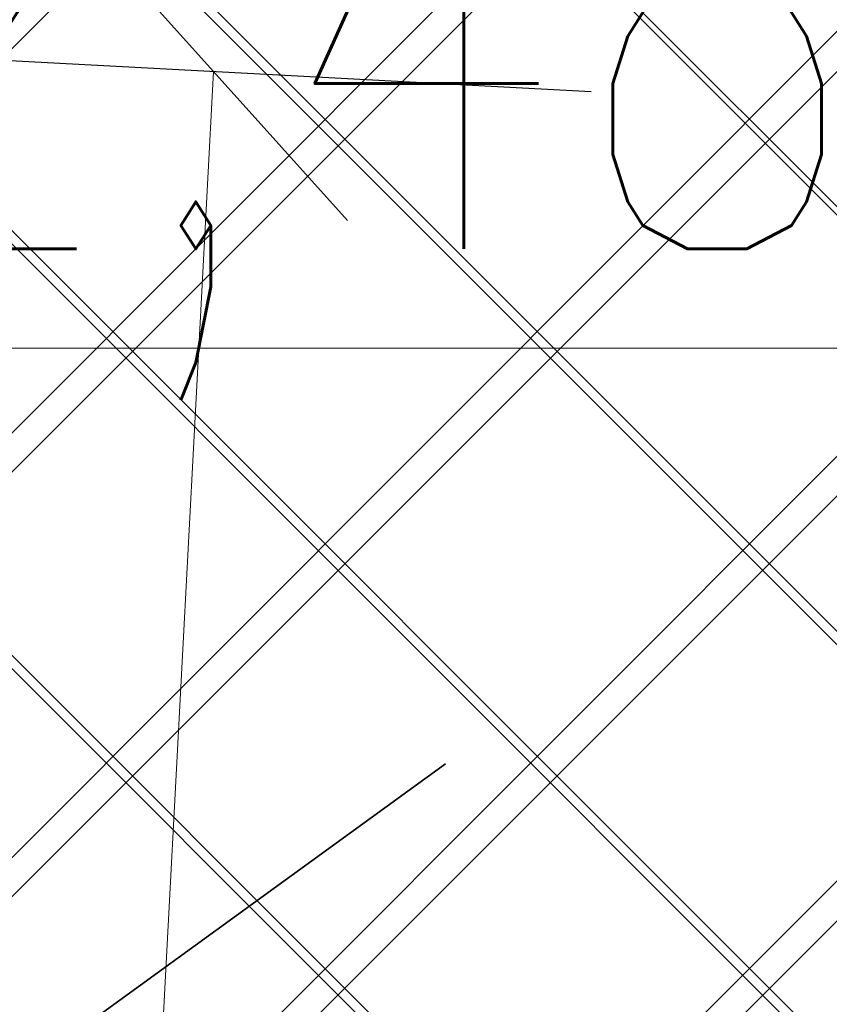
# Model space of a CAD drawing. Header units: metres. Extents: x 7472034 to 8439876, y 5890181 to 5961460.
# Tile 60 of 202: x 8439504.81 to 8439505.666, y 5890382.85 to 5890383.891. Entities that reach past the tile are written whole.
import ezdxf
from ezdxf import colors
from ezdxf.entities.mleader import LeaderData, LeaderLine
from ezdxf.math import Vec2, Vec3

# ---------------------------------------------------------------- set-up
doc = ezdxf.new("R2010")
doc.units = ezdxf.units.M
doc.header["$MEASUREMENT"] = 0
doc.linetypes.add('$0$L218_500', pattern=[1, 0.5, -0.5])
doc.linetypes.add('DASHED', pattern=[19.049999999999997, 12.7, -6.349999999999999])
doc.layers.get('0').update_dxf_attribs({"linetype": 'CONTINUOUS', "lineweight": 5})
doc.layers.get('Defpoints').update_dxf_attribs({"linetype": 'CONTINUOUS'})
for name, color, linetype, lineweight in [('### Krawężnik', 6, 'CONTINUOUS', 35), ('_a_widok', 7, 'CONTINUOUS', 5), ('_IS.KD.opis.2', 7, 'CONTINUOUS', 18), ('E_Kable_ziemia2', 10, 'DASHED', 35), ('KOLOR-OBIEKT', 21, 'CONTINUOUS', 13), ('ZAG-obrys 018 wymiary', 7, 'CONTINUOUS', 18), ('ZAG-OPIS_020', 7, 'CONTINUOUS', 25)]:
    doc.layers.add(name, color=color, linetype=linetype, lineweight=lineweight)
doc.layers.add('100_rzut_wym_wew', color=7, linetype='CONTINUOUS')
doc.layers.add('_IS.BLOK.KD.doziemne', color=7, linetype='CONTINUOUS')
doc.layers.add('_IS_NO', color=11, linetype='CONTINUOUS', lineweight=20, plot=False)
doc.styles.add('DIM', font='simplex.shx', dxfattribs={"width": 0.8})
doc.styles.add('RS', font='Romans.shx', dxfattribs={"width": 0.7})
doc.dimstyles.new('DIM-WEW_500', dxfattribs={"dimscale": 5, "dimtxt": 18, "dimasz": 10, "dimexe": 4, "dimexo": 8, "dimgap": 5, "dimtad": 1, "dimlfac": 0.01, "dimzin": 9, "dimdsep": 46, "dimtxsty": 'DIM', "dimblk": 'ARCHTICK', "dimcen": 5, "dimclrt": 112, "dimadec": 4, "dimazin": 2, "dimtfac": 4, "dimtmove": 0, "dimatfit": 3, "dimldrblk": 'ARCHTICK', "dimfxl": 0, "dimtolj": 1, "dimlwd": 13, "dimarcsym": 0})
pattern_1 = [(45, (967499.202946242, -71042.94610979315), (-0.2245064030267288, 0.2245064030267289), []), (135, (967499.202946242, -71042.94610979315), (-0.2245064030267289, -0.2245064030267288), [])]
pattern_2 = [(45, (967499.2092647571, -71042.97165620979), (-0.2245064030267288, 0.2245064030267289), []), (135, (967499.2092647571, -71042.97165620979), (-0.2245064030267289, -0.2245064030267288), [])]

# ---------------------------------------------------------------- blocks, each defined once
blk = doc.blocks.new('_Oblique')
at = {"color": 0, "linetype": 'ByBlock', "lineweight": -2}
blk.add_line((-0.5, -0.5), (0.5, 0.5), dxfattribs=at)
blk = doc.blocks.new('*D80')
at = {"layer": 'Defpoints', "color": 0, "linetype": 'Continuous', "lineweight": 60}
for p in [(8439499.288762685, 5890395.196211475), (8439510.439764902, 5890383.669162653), (8439506.139698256, 5890381.515762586)]:
    blk.add_point(p, dxfattribs=at)
at = {"layer": 'ZAG-obrys 018 wymiary', "color": 0, "linetype": 'Continuous', "lineweight": -2}
for p, q in [((8439500.004080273, 5890395.554430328), (8439503.946488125, 5890397.528720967)), ((8439506.855015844, 5890381.87398144), (8439510.797423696, 5890383.84827208))]:
    blk.add_line(p, q, dxfattribs=at)
at = {"layer": 'ZAG-obrys 018 wymiary', "color": 0, "linetype": 'Continuous', "lineweight": 13}
blk.add_line((8439503.588829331, 5890397.349611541), (8439510.439764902, 5890383.669162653), dxfattribs=at)
at = {"layer": 'ZAG-obrys 018 wymiary', "color": 0, "linetype": 'Continuous', "lineweight": 13, "xscale": 0.3, "yscale": 0.3, "zscale": 0.3}
for p, rotation in [((8439503.588829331, 5890397.349611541), 116.6009277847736), ((8439510.439764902, 5890383.669162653), 296.6009277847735)]:
    blk.add_blockref('_Oblique', p, dxfattribs=dict(at, rotation=rotation))
at = {"layer": 'ZAG-obrys 018 wymiary', "color": 112, "linetype": 'Continuous', "lineweight": 25, "insert": (8439508.246278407, 5890389.389239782), "char_height": 0.8, "attachment_point": 5, "rotation": 296.6009277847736, "style": 'RS'}
blk.add_mtext('\\A1;15.3', dxfattribs=at)
blk = doc.blocks.new('_ArchTick')
at = {"layer": '100_rzut_wym_wew', "color": 0, "linetype": 'Continuous', "const_width": 0.15}
blk.add_lwpolyline([(-0.5, -0.5), (0.5, 0.5)], dxfattribs=at)
blk = doc.blocks.new('*D102')
at = {"layer": 'Defpoints', "color": 0, "linetype": 'Continuous', "lineweight": 60}
for p in [(8439508.583486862, 5890382.740478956), (8439499.059733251, 5890379.425490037), (8439499.642017, 5890378.262743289)]:
    blk.add_point(p, dxfattribs=at)
at = {"layer": 'ZAG-obrys 018 wymiary', "color": 0, "linetype": 'Continuous', "lineweight": -2}
for p, q in [((8439508.225268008, 5890383.455796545), (8439507.822093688, 5890384.260884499)), ((8439499.283798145, 5890378.978060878), (8439498.880623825, 5890379.783148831))]:
    blk.add_line(p, q, dxfattribs=at)
at = {"layer": 'ZAG-obrys 018 wymiary', "color": 0, "linetype": 'Continuous', "lineweight": 13}
blk.add_line((8439508.001203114, 5890383.903225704), (8439499.059733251, 5890379.425490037), dxfattribs=at)
at = {"layer": 'ZAG-obrys 018 wymiary', "color": 0, "linetype": 'Continuous', "lineweight": 13, "xscale": 0.3, "yscale": 0.3, "zscale": 0.3}
for p, rotation in [((8439508.001203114, 5890383.903225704), 26.60092778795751), ((8439499.059733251, 5890379.425490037), 206.6009277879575)]:
    blk.add_blockref('_Oblique', p, dxfattribs=dict(at, rotation=rotation))
at = {"layer": 'ZAG-obrys 018 wymiary', "color": 112, "linetype": 'Continuous', "lineweight": 25, "insert": (8439503.2841115, 5890382.212017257), "char_height": 0.8, "attachment_point": 5, "rotation": 26.600927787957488, "style": 'RS'}
blk.add_mtext('\\A1;10', dxfattribs=at)
blk = doc.blocks.new('*D84')
at = {"layer": 'Defpoints', "color": 0, "linetype": 'Continuous', "lineweight": 60}
for p in [(8439502.838869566, 5890383.041064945), (8439507.386509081, 5890377.095551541), (8439506.122658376, 5890376.464490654)]:
    blk.add_point(p, dxfattribs=at)
at = {"layer": 'ZAG-obrys 018 wymiary', "color": 0, "linetype": 'Continuous', "lineweight": -2}
for p, q in [((8439503.554607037, 5890383.398444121), (8439504.460589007, 5890383.850815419)), ((8439506.838395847, 5890376.82186983), (8439507.744377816, 5890377.274241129))]:
    blk.add_line(p, q, dxfattribs=at)
at = {"layer": 'ZAG-obrys 018 wymiary', "color": 0, "linetype": 'Continuous', "lineweight": 13}
blk.add_line((8439504.102720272, 5890383.672125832), (8439507.386509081, 5890377.095551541), dxfattribs=at)
at = {"layer": 'ZAG-obrys 018 wymiary', "color": 0, "linetype": 'Continuous', "lineweight": 13, "xscale": 0.3, "yscale": 0.3, "zscale": 0.3}
for p, rotation in [((8439504.102720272, 5890383.672125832), 116.5336906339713), ((8439507.386509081, 5890377.095551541), 296.5336906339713)]:
    blk.add_blockref('_Oblique', p, dxfattribs=dict(at, rotation=rotation))
at = {"layer": 'ZAG-obrys 018 wymiary', "color": 112, "linetype": 'Continuous', "lineweight": 25, "insert": (8439506.281417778, 5890380.651873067), "char_height": 0.8, "attachment_point": 5, "rotation": 296.53369063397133, "style": 'RS'}
blk.add_mtext('\\A1;7.35', dxfattribs=at)
blk = doc.blocks.new('*D59')
at = {"layer": 'Defpoints', "color": 0, "linetype": 'Continuous', "lineweight": 60}
for p in [(8439508.173960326, 5890385.686672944), (8439501.841134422, 5890384.283939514), (8439502.562436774, 5890382.854691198)]:
    blk.add_point(p, dxfattribs=at)
at = {"layer": 'ZAG-obrys 018 wymiary', "color": 0, "linetype": 'Continuous', "lineweight": -2}
for p, q in [((8439502.988895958, 5890384.863183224), (8439507.809758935, 5890387.296140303)), ((8439503.710198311, 5890383.433934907), (8439508.531061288, 5890385.866891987))]:
    blk.add_line(p, q, dxfattribs=at)
at = {"layer": 'ZAG-obrys 018 wymiary', "color": 0, "linetype": 'Continuous', "lineweight": 13}
blk.add_line((8439507.452657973, 5890387.11592126), (8439508.173960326, 5890385.686672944), dxfattribs=at)
at = {"layer": 'ZAG-obrys 018 wymiary', "color": 0, "linetype": 'Continuous', "lineweight": 13, "xscale": 0.3, "yscale": 0.3, "zscale": 0.3}
for p, rotation in [((8439507.452657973, 5890387.11592126), 116.7788232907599), ((8439508.173960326, 5890385.686672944), 296.7788232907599)]:
    blk.add_blockref('_Oblique', p, dxfattribs=dict(at, rotation=rotation))
at = {"layer": 'ZAG-obrys 018 wymiary', "color": 112, "linetype": 'Continuous', "lineweight": 25, "insert": (8439508.348960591, 5890386.671625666), "char_height": 0.8, "attachment_point": 5, "rotation": 296.7788232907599, "style": 'RS'}
blk.add_mtext('\\A1;1.6', dxfattribs=at)
blk = doc.blocks.new('*D99')
at = {"layer": 'Defpoints', "color": 0, "linetype": 'Continuous', "lineweight": 60}
for p in [(8439504.999161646, 5890384.086148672), (8439509.435183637, 5890383.200584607), (8439506.264456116, 5890381.592035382)]:
    blk.add_point(p, dxfattribs=at)
at = {"layer": 'ZAG-obrys 018 wymiary', "color": 0, "linetype": 'Continuous', "lineweight": -2}
for p, q in [((8439505.712604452, 5890384.448087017), (8439508.52661057, 5890385.875667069)), ((8439506.977898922, 5890381.953973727), (8439509.791905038, 5890383.381553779))]:
    blk.add_line(p, q, dxfattribs=at)
at = {"layer": 'ZAG-obrys 018 wymiary', "color": 0, "linetype": 'Continuous', "lineweight": 13}
blk.add_line((8439508.169889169, 5890385.694697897), (8439509.435183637, 5890383.200584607), dxfattribs=at)
at = {"layer": 'ZAG-obrys 018 wymiary', "color": 0, "linetype": 'Continuous', "lineweight": 13, "xscale": 0.3, "yscale": 0.3, "zscale": 0.3}
for p, rotation in [((8439508.169889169, 5890385.694697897), 116.8992432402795), ((8439509.435183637, 5890383.200584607), 296.8992432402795)]:
    blk.add_blockref('_Oblique', p, dxfattribs=dict(at, rotation=rotation))
at = {"layer": 'ZAG-obrys 018 wymiary', "color": 112, "linetype": 'Continuous', "lineweight": 25, "insert": (8439509.337618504, 5890384.71909501), "char_height": 0.8, "attachment_point": 5, "rotation": 296.8992432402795, "style": 'RS'}
blk.add_mtext('\\A1;2.8', dxfattribs=at)
blk = doc.blocks.new('Elektryk_v3')
at = {"layer": 'E_Kable_ziemia2', "ltscale": 0.1}
for points in [[(8.019747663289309, -62.25693038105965), (-5.78749448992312, -72.76010593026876), (-8.724654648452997, -71.26814100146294)], [(8.019747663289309, -62.25693038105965), (-5.744095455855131, -72.23413024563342), (-7.398126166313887, -70.49775481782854)]]:
    blk.add_lwpolyline(points, dxfattribs=at)
blk = doc.blocks.new('*D129')
at = {"layer": 'Defpoints', "color": 0, "linetype": 'Continuous', "lineweight": 60}
for p in [(8439504.056658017, 5890384.681464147, -3.95506969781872e-07), (8439511.551133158, 5890381.882859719), (8439511.527139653, 5890381.818606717)]:
    blk.add_point(p, dxfattribs=at)
at = {"layer": 'ZAG-obrys 018 wymiary', "color": 0, "linetype": 'Continuous', "lineweight": -2}
for p, q in [((8439504.03266451, 5890384.617211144), (8439503.892733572, 5890384.242485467)), ((8439511.527139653, 5890381.818606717), (8439511.387208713, 5890381.44388104))]:
    blk.add_line(p, q, dxfattribs=at)
at = {"layer": 'ZAG-obrys 018 wymiary', "color": 0, "linetype": 'Continuous', "lineweight": 13}
blk.add_line((8439504.03266451, 5890384.617211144), (8439511.527139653, 5890381.818606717), dxfattribs=at)
at = {"layer": 'ZAG-obrys 018 wymiary', "color": 0, "linetype": 'Continuous', "lineweight": 13, "xscale": 0.3, "yscale": 0.3, "zscale": 0.3}
for p, rotation in [((8439504.03266451, 5890384.617211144), 159.523244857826), ((8439511.527139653, 5890381.818606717), 339.523244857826)]:
    blk.add_blockref('_Oblique', p, dxfattribs=dict(at, rotation=rotation))
at = {"layer": 'ZAG-obrys 018 wymiary', "color": 112, "linetype": 'Continuous', "lineweight": 25, "insert": (8439506.582002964, 5890384.30569974), "char_height": 0.8, "attachment_point": 5, "rotation": 339.523244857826, "style": 'RS'}
blk.add_mtext('\\A1;8', dxfattribs=at)
blk = doc.blocks.new('*D140')
at = {"layer": 'Defpoints', "color": 0, "linetype": 'Continuous', "lineweight": 60}
for p in [(8439503.457722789, 5890383.919245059), (8439502.543266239, 5890366.704534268), (8439504.100827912, 5890366.621795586)]:
    blk.add_point(p, dxfattribs=at)
at = {"layer": 'ZAG-obrys 018 wymiary', "color": 0, "linetype": 'Continuous', "lineweight": -2}
for p, q in [((8439504.256596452, 5890383.876808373), (8439505.414721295, 5890383.815288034)), ((8439503.3421399, 5890366.662097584), (8439504.500264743, 5890366.600577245))]:
    blk.add_line(p, q, dxfattribs=at)
at = {"layer": 'ZAG-obrys 018 wymiary', "color": 0, "linetype": 'Continuous', "lineweight": 13}
blk.add_line((8439505.015284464, 5890383.836506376), (8439504.100827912, 5890366.621795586), dxfattribs=at)
at = {"layer": 'ZAG-obrys 018 wymiary', "color": 0, "linetype": 'Continuous', "lineweight": 13, "xscale": 0.3, "yscale": 0.3, "zscale": 0.3}
for p, rotation in [((8439505.015284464, 5890383.836506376), 86.95926916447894), ((8439504.100827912, 5890366.621795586), 266.9592691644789)]:
    blk.add_blockref('_Oblique', p, dxfattribs=dict(at, rotation=rotation))
at = {"layer": 'ZAG-obrys 018 wymiary', "color": 112, "linetype": 'Continuous', "lineweight": 25, "insert": (8439504.035901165, 5890376.710513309), "char_height": 0.8, "attachment_point": 5, "rotation": 86.95926916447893, "style": 'RS'}
blk.add_mtext('\\A1;17.24', dxfattribs=at)
blk = doc.blocks.new('A$C1D2679FE')
at = {"layer": 'KOLOR-OBIEKT', "lineweight": 9, "ltscale": 200}
h = blk.add_hatch(dxfattribs=at)
h.set_pattern_fill('ANSI37', color=253, scale=0.1, angle=16)
h.set_pattern_definition([(61, (-7471780.020262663, -5961378.212846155), (-0.2776917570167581, 0.153927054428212), []), (151, (-7471780.020262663, -5961378.212846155), (-0.153927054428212, -0.2776917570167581), [])])
edge = h.paths.add_edge_path()
edge.add_line((196.975401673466, 33.54016214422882), (192.3495923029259, 34.13512154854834))
edge.add_line((192.3495923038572, 34.13512154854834), (187.7176397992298, 34.7308710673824))
edge.add_line((187.7176398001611, 34.7308710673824), (178.5077782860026, 36.15998750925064))
edge.add_line((178.5077782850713, 36.15998750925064), (176.6601969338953, 36.5026140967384))
edge.add_arc((181.3685569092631, 38.18527459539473), 5.000000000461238, 199.6657310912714, 261.1796204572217)
edge.add_line((180.6018702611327, 33.24440507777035), (187.358021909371, 32.19603671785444))
edge.add_line((187.3580219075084, 32.19603671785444), (192.0230219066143, 31.59603671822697))
edge.add_line((192.0230219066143, 31.59603671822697), (196.6880219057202, 30.9960367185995))
edge.add_line((196.6880219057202, 30.9960367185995), (201.9780219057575, 30.48103671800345))
edge.add_line((201.9780219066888, 30.48103671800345), (207.2680219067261, 29.96603671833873))
edge.add_line((207.2680219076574, 29.96603671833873), (216.468021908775, 29.35603671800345))
edge.add_line((216.4680219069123, 29.35603671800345), (221.8830219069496, 29.11103671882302))
edge.add_line((221.8830219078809, 29.11103671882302), (227.2980219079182, 28.86603671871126))
edge.add_line((227.2980219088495, 28.86603671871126), (233.718021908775, 28.60103671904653))
edge.add_line((233.7180219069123, 28.60103671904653), (240.1380219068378, 28.33603671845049))
edge.add_line((240.1380219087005, 28.33603671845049), (245.3280219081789, 28.076036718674))
edge.add_line((245.3280219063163, 28.076036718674), (246.1380219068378, 28.00603671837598))
edge.add_line((246.1380219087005, 28.00603671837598), (248.4280219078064, 27.98603671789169))
edge.add_line((248.4280219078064, 27.98603671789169), (251.4080219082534, 28.33603671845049))
edge.add_line((251.4080219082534, 28.33603671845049), (255.3380219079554, 29.13603671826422))
edge.add_line((255.3380219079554, 29.13603671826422), (258.1480219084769, 30.35603671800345))
edge.add_line((258.1480219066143, 30.35603671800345), (260.6280219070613, 32.076036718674))
edge.add_line((260.6280219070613, 32.076036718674), (262.7080219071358, 34.29603671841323))
edge.add_line((262.7080219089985, 34.29603671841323), (264.3880219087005, 36.826036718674))
edge.add_line((264.3880219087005, 36.826036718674), (265.608021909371, 39.59603671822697))
edge.add_line((265.6080219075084, 39.59603671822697), (266.4080219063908, 42.53603671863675))
edge.add_line((266.4080219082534, 42.53603671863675), (266.6380219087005, 45.60603671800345))
edge.add_line((266.6380219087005, 45.60603671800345), (266.3380219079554, 48.59603671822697))
edge.add_line((266.3380219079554, 48.59603671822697), (265.628021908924, 51.53603671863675))
edge.add_line((265.6280219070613, 51.53603671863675), (264.5280219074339, 54.28603671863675))
edge.add_line((264.5280219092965, 54.28603671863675), (263.3880219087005, 57.11603671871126))
edge.add_line((263.3880219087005, 57.11603671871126), (262.5430219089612, 59.47103671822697))
edge.add_line((262.5430219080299, 59.47103671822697), (261.6980219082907, 61.826036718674))
edge.add_line((261.6980219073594, 61.826036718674), (260.5980219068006, 65.15103671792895))
edge.add_line((260.5980219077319, 65.15103671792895), (259.4980219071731, 68.47603671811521))
edge.add_line((259.4980219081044, 68.47603671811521), (257.3916487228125, 67.77919145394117))
edge.add_line((257.3916487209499, 67.77919145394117), (258.1675714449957, 64.34697791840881))
edge.add_line((258.167571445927, 64.34697791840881), (259.2776264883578, 60.99158426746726))
edge.add_line((259.2776264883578, 60.99158426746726), (260.1334384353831, 58.60645156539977))
edge.add_line((260.1334384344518, 58.60645156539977), (260.9950570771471, 56.20513570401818))
edge.add_line((260.9950570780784, 56.20513570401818), (262.1522789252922, 53.33238322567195))
edge.add_line((262.1522789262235, 53.33238322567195), (263.1827648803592, 50.75616833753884))
edge.add_line((263.1827648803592, 50.75616833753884), (263.8083402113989, 48.16575780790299))
edge.add_line((263.8083402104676, 48.16575780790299), (264.0684198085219, 45.57363114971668))
edge.add_line((264.0684198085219, 45.57363114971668), (263.8734869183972, 42.97170083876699))
edge.add_line((263.8734869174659, 42.97170083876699), (263.1880731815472, 40.45280535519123))
edge.add_line((263.1880731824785, 40.45280535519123), (262.1337886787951, 38.05906103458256))
edge.add_line((262.1337886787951, 38.05906103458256), (260.6936748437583, 35.89031817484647))
edge.add_line((260.6936748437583, 35.89031817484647), (258.9457271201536, 34.02472012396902))
edge.add_line((258.9457271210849, 34.02472012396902), (256.8967191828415, 32.60363397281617))
edge.add_line((256.8967191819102, 32.60363397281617), (254.5645412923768, 31.59108698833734))
edge.add_line((254.5645412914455, 31.59108698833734), (251.0026761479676, 30.86602538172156))
edge.add_line((251.0026761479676, 30.86602538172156), (248.2893446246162, 30.54734550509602))
edge.add_line((248.2893446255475, 30.54734550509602), (246.2595893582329, 30.56507262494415))
edge.add_line((246.2595893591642, 30.56507262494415), (245.5023283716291, 30.63051493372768))
edge.add_line((245.5023283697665, 30.63051493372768), (240.2548571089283, 30.89339403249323))
edge.add_line((240.2548571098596, 30.89339403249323), (233.8236017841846, 31.1588586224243))
edge.add_line((233.8236017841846, 31.1588586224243), (227.4086662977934, 31.42364957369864))
edge.add_line((227.4086662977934, 31.42364957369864), (221.9987299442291, 31.66842047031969))
edge.add_line((221.9987299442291, 31.66842047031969), (217.4544723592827, 31.90290945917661))
edge.add_line((217.4544723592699, 31.90290945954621), (217.0910134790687, 31.92589690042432))
edge.add_line((217.0910134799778, 31.92589689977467), (214.8768218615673, 32.06593639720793))
edge.add_line((214.876821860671, 32.06593639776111), (207.0033997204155, 32.56390146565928))
edge.add_line((207.0033997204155, 32.56390146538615), (202.2260741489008, 33.02899081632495))
edge.add_line((202.2260741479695, 33.02899081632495), (196.975401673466, 33.54016214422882))
blk = doc.blocks.new('A$C2C426404')
at = {"layer": '_IS_NO', "ltscale": 0.1}
for points, knots in [([(81.48853297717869, 15.975331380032), (78.87586907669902, 16.84686399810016), (76.26450027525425, 17.78992713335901), (72.03847445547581, 21.67736706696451), (65.0990158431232, 30.09408769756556), (58.79946133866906, 33.34467344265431), (58.26247850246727, 34.11525447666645)], [0, 0, 0, 0, 1.278992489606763, 7.78914044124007, 15.74750070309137, 27.64022902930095, 27.64022902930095, 27.64022902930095, 27.64022902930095]), ([(55.69703794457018, 26.44192530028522, 8.07171421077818e-08), (60.47702913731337, 24.37489471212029, 4.118097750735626e-07), (65.41527824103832, 21.38608461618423, 8.932878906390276e-07), (68.42167646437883, 18.98607052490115, -1.681326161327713e-07), (71.60992970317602, 12.73766223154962), (75.29265419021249, 11.98629271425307, 1.662301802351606e-08), (79.75433884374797, 11.20084950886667)], [13.0881689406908, 13.0881689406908, 13.0881689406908, 13.0881689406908, 21.71831455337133, 28.5577747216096, 34.1003045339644, 40.71973107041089, 40.71973107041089, 40.71973107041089, 40.71973107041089]), ([(27.67626924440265, 23.09287754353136, 1.829566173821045e-06), (31.68315875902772, 23.09132452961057, 2.263426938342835e-06), (38.09081487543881, 23.52010669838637, 2.956097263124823e-06), (46.0190905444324, 20.44823641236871), (52.02710655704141, 18.01596992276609, 1.18983141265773e-07), (57.48081744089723, 14.61059598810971, 3.880691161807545e-08), (63.15046560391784, 12.16836789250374), (64.01579423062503, 9.527138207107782), (68.70553139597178, 8.717305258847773), (72.93792583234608, 7.781059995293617)], [0, 0, 0, 0, 11.95042031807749, 19.07916594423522, 25.47980302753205, 30.85202744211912, 32.94528240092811, 39.66304915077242, 46.67346183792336, 46.67346183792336, 46.67346183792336, 46.67346183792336])]:
    blk.add_open_spline(points, degree=3, knots=knots, dxfattribs=at)
at = {"layer": '_IS_NO'}
for points, knots in [([(50.6228041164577, 30.56321178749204, 1.829566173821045e-06), (53.11749188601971, 30.21319374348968), (56.38514522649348, 30.67444155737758), (60.99540497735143, 30.04553546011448), (68.19327101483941, 22.54355850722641, -2.469325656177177e-08), (70.8769634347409, 19.46133922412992, 5.150448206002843e-09), (74.71212187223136, 14.31917844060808, -1.219795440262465e-09), (78.88802252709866, 13.86142715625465), (82.75564656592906, 12.70757211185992)], [0, 0, 0, 0, 7.578698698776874, 9.67195365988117, 16.27655537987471, 24.33370670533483, 30.35915105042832, 36.79354326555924, 36.79354326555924, 36.79354326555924, 36.79354326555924]), ([(22.24795573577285, 20.37028996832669, 1.829566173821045e-06), (26.42848519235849, 20.36833205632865, 2.595275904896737e-06), (34.77398029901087, 19.71811303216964, 3.653563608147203e-06), (38.92662956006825, 20.04217899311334, -5.197057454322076e-07), (43.77274004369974, 17.83557516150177, 1.833094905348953e-07), (51.08127841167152, 15.06439746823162, -1.538063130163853e-07), (58.09044384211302, 9.696452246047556, 2.324577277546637e-08), (65.34780037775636, 7.091900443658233, 5.796258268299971e-09), (69.6463277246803, 6.131249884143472)], [0, 0, 0, 0, 12.09868180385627, 16.72159260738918, 20.95800891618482, 26.67839108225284, 41.1845399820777, 48.39980958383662, 48.39980958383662, 48.39980958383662, 48.39980958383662]), ([(61.00408007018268, 18.25321295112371, -1.4627991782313e-07), (63.26592587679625, 17.29233643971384, -1.146969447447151e-07), (66.21503704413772, 16.0340788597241, -3.511225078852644e-09), (68.00314718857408, 11.12305079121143, -2.577520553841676e-08), (71.87222415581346, 10.22267535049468, -9.073252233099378e-09), (76.34470127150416, 9.479967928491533)], [23.00202883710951, 23.00202883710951, 23.00202883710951, 23.00202883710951, 32.14254341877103, 37.86969472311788, 44.68132462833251, 44.68132462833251, 44.68132462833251, 44.68132462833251])]:
    blk.add_open_spline(points, degree=3, knots=knots, dxfattribs=at)
blk = doc.blocks.new('JPII.KD_aktualizacja rzędnych_20.12.2024')
at = {"layer": '_IS.KD.opis.2', "color": 0, "insert": (8438645.850026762, 5890678.083805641), "char_height": 0.8, "width": 2.426505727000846, "attachment_point": 2, "rotation": 322.3440506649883, "style": 'RS'}
blk.add_mtext('\\A1;{\\H0.7x;\\S\uf8fc160PVC/6%;}', dxfattribs=at)
at = {"layer": '_IS.KD.opis.2', "color": 0}
ml = blk.add_multileader_mtext('Standard', dxfattribs=at)
ml.set_content('\\A1;{\\C134;W9\\H0.7x;\\C256;\\S134,20/133,40;}', style='RS')
ml.set_leader_properties()
ml.build(insert=Vec2(0, 0))
ml.multileader.update_dxf_attribs({"text_left_attachment_type": 2, "text_right_attachment_type": 2, "dogleg_length": 0.2, "arrow_head_size": 0.25})
ctx = ml.context
ctx.base_point, ctx.char_height, ctx.arrow_head_size, ctx.landing_gap_size, ctx.plane_origin = Vec3(8438644.432741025, 5890682.333537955), 0.75, 0.25, 0.3, Vec3(8438599.552965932, 5890660.857579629)
ctx.left_attachment, ctx.right_attachment, ctx.text_align_type = 2, 2, 1
notes = []
notes.append((ctx, [(1, (1, 1, 0), (8438648.050241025, 5890682.333537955), (-1, 0), 0.2, [(3, [(8438648.60029708, 5890678.701948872)], 0, [])])]))
ctx.mtext.insert, ctx.mtext.width, ctx.mtext.defined_height, ctx.mtext.alignment, ctx.mtext.flow_direction = Vec3(8438646.141491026, 5890683.046037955), 5.636513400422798, 1.586986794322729, 2, 5
ml = blk.add_multileader_mtext('Standard', dxfattribs=at)
ml.set_content('\\A1;\\pxt7;{\\H0.7x;\\C256;\\S132,48/;}', style='RS')
ml.set_leader_properties()
ml.build(insert=Vec2(0, 0))
ml.multileader.update_dxf_attribs({"text_left_attachment_type": 2, "text_right_attachment_type": 2, "dogleg_length": 0.2, "arrow_head_size": 0.25})
ctx = ml.context
ctx.base_point, ctx.char_height, ctx.arrow_head_size, ctx.landing_gap_size, ctx.plane_origin = Vec3(8438644.03403634, 5890679.580975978), 0.75, 0.25, 0.3, Vec3(8438593.197980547, 5890647.838351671)
ctx.left_attachment, ctx.right_attachment, ctx.text_align_type = 2, 2, 1
notes.append((ctx, [(1, (1, 1, 0), (8438646.60153634, 5890679.580975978), (-1, 0), 0.2, [(0, [(8438647.431608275, 5890676.083578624)], 0, [])])]))
ctx.mtext.insert, ctx.mtext.width, ctx.mtext.alignment, ctx.mtext.flow_direction = Vec3(8438645.21778634, 5890679.980975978), 9.34447490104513, 2, 5
ml = blk.add_multileader_mtext('Standard', dxfattribs=at)
ml.set_content('\\A1;{\\C134;W8\\H0.7x;\\C256;\\S134,30/133,52;}', style='RS')
ml.set_leader_properties()
ml.build(insert=Vec2(0, 0))
ml.multileader.update_dxf_attribs({"text_left_attachment_type": 2, "text_right_attachment_type": 2, "dogleg_length": 0.2, "arrow_head_size": 0.25})
ctx = ml.context
ctx.base_point, ctx.char_height, ctx.arrow_head_size, ctx.landing_gap_size, ctx.plane_origin, ctx.plane_x_axis, ctx.plane_y_axis = Vec3(8438640.895523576, 5890676.213889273), 0.75, 0.25, 0.3, Vec3(8438652.010825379, 5890634.622231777), Vec3(0.898794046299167, 0.4383711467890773), Vec3(-0.4383711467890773, 0.898794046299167)
ctx.left_attachment, ctx.right_attachment, ctx.text_align_type = 2, 2, 1
notes.append((ctx, [(0, (1, 1, 0), (8438640.715764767, 5890676.126215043), (0.898794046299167, 0.4383711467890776), 0.2000000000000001, [(3, [(8438640.292422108, 5890674.765481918)], 0, [])])]))
ctx.mtext.insert, ctx.mtext.text_direction, ctx.mtext.rotation, ctx.mtext.width, ctx.mtext.alignment, ctx.mtext.flow_direction = Vec3(8438642.11899846, 5890677.603346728), Vec3(0.898794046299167, 0.4383711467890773), 0.4537856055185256, 6.184238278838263, 2, 5
for ctx, leaders in notes:
    for number, flags, end, landing, length, lines in leaders:
        leader = LeaderData()
        leader.index, (leader.has_last_leader_line, leader.has_dogleg_vector, leader.attachment_direction) = number, flags
        leader.last_leader_point, leader.dogleg_vector, leader.dogleg_length = Vec3(end), Vec3(landing), length
        for number, points, colour, breaks in lines:
            line = LeaderLine()
            line.index, line.vertices, line.color, line.breaks = number, Vec3.list(points), colors.encode_raw_color(colour), breaks
            leader.lines.append(line)
        ctx.leaders.append(leader)

msp = doc.modelspace()

# ---------------------------------------------------------------- hatches: boundary and pattern name
at = {"layer": 'KOLOR-OBIEKT', "lineweight": 9}
h = msp.add_hatch(dxfattribs=at)
h.set_pattern_fill('ANSI37', color=73, scale=0.1)
h.set_pattern_definition(pattern_2)
edge = h.paths.add_edge_path()
edge.add_arc((8439443.60123986, 5890379.17988472), 6.652831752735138, 296.7043321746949, 335.0331150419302)
edge.add_arc((8439476.194075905, 5890367.917634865), 27.87464989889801, 155.1393615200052, 162.3446315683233, ccw=False)
edge.add_arc((8439457.399943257, 5890376.211109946), 7.345078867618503, 127.98309878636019, 152.2023641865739, ccw=False)
edge.add_arc((8439457.741930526, 5890376.488713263), 7.349948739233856, 107.1989600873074, 131.4182254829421, ccw=False)
edge.add_line((8439455.568618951, 5890383.509999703), (8439473.898437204, 5890392.710084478))
edge.add_arc((8439481.742870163, 5890376.384611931), 18.11232128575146, 99.26977735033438, 115.6644084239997, ccw=False)
edge.add_line((8439478.825278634, 5890394.260401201), (8439481.377171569, 5890394.321440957))
edge.add_arc((8439482.909595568, 5890377.390082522), 17.00056533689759, 88.22393661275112, 95.17163768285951, ccw=False)
edge.add_arc((8439482.561499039, 5890405.235869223), 10.88860248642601, 274.6092070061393, 298.9976789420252)
edge.add_arc((8443006.923870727, 5883371.657126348), 7856.29059094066, 116.59181359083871, 116.61107962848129, ccw=False)
edge.add_arc((8439465.895823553, 5890431.340313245), 42.15757971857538, 305.2087751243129, 306.7865132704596)
edge.add_arc((8439488.80074795, 5890400.283338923), 3.577668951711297, 310.8590814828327, 340.7280968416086)
edge.add_line((8439492.177934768, 5890399.102523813), (8439493.275267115, 5890403.980640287))
edge.add_line((8439493.275267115, 5890403.980640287), (8439502.266345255, 5890408.28072203))
edge.add_line((8439502.266345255, 5890408.28072203), (8439504.844191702, 5890407.694009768))
edge.add_line((8439504.844191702, 5890407.694009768), (8439506.125281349, 5890405.329609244))
edge.add_arc((8439507.019670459, 5890405.776898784), 0.9999999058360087, 206.5699188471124, 283.6833393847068)
edge.add_line((8439507.256226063, 5890404.805280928), (8439511.624560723, 5890406.970734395))
edge.add_line((8439511.624560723, 5890406.970734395), (8439511.39896348, 5890407.420225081))
edge.add_line((8439511.39896348, 5890407.420225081), (8439510.561982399, 5890407.017405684))
edge.add_line((8439510.561982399, 5890407.017405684), (8439509.330427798, 5890409.481424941))
edge.add_line((8439509.330427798, 5890409.481424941), (8439512.635426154, 5890411.138401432))
edge.add_line((8439512.635426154, 5890411.138401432), (8439512.638568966, 5890411.136467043))
edge.add_line((8439512.638568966, 5890411.136467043), (8439515.998443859, 5890412.829496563))
edge.add_line((8439515.998443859, 5890412.829496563), (8439517.239018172, 5890410.325621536))
edge.add_line((8439517.239018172, 5890410.325621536), (8439513.919446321, 5890408.633274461))
edge.add_line((8439513.919446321, 5890408.633274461), (8439514.091312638, 5890408.235941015))
edge.add_line((8439514.091312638, 5890408.235941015), (8439518.839102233, 5890410.604261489))
edge.add_line((8439518.839102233, 5890410.604261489), (8439518.585943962, 5890412.843737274))
edge.add_line((8439518.585943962, 5890412.843737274), (8439518.274555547, 5890413.628049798))
edge.add_line((8439518.274555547, 5890413.628049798), (8439517.839658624, 5890414.494365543))
edge.add_line((8439517.839658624, 5890414.494365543), (8439524.310164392, 5890417.742607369))
edge.add_line((8439524.310164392, 5890417.742607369), (8439525.122207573, 5890416.124990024))
edge.add_line((8439525.122207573, 5890416.124990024), (8439526.840645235, 5890414.670893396))
edge.add_line((8439526.840645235, 5890414.670893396), (8439527.244697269, 5890414.489695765))
edge.add_arc((8439552.769967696, 5890317.570311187), 100.2242811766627, 102.79246926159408, 104.75471345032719, ccw=False)
edge.add_arc((8439529.321881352, 5890420.105147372), 4.960037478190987, 284.6730648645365, 320.3902958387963)
edge.add_arc((8435016.013859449, 5889290.11735932), 4655.555010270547, 14.00691021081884, 14.04831962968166)
edge.add_line((8439532.327549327, 5890420.207226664), (8439525.877549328, 5890423.127226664))
edge.add_line((8439525.877549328, 5890423.127226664), (8439431.028022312, 5890376.803268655))
edge.add_line((8439431.028022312, 5890376.803268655), (8439435.479127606, 5890375.417226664))
edge.add_line((8439435.479127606, 5890375.417226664), (8439446.590932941, 5890373.236661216))
edge = h.paths.add_edge_path()
edge.add_arc((8439530.228804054, 5890405.916425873), 3.001836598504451, 99.44813666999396, 208.2631515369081)
edge.add_line((8439527.5848402, 5890404.494990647), (8439533.209264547, 5890393.206690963))
edge.add_line((8439533.209264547, 5890393.206690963), (8439519.17443581, 5890386.185049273))
edge.add_line((8439519.17443581, 5890386.185049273), (8439523.57812012, 5890377.411604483))
edge.add_line((8439523.57812012, 5890377.411604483), (8439517.455507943, 5890374.324033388))
edge.add_line((8439517.455507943, 5890374.324033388), (8439517.445860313, 5890374.319191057))
edge.add_line((8439517.445860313, 5890374.319191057), (8439517.33905848, 5890374.265585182))
edge.add_line((8439517.33905848, 5890374.265585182), (8439516.815779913, 5890375.308140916))
edge.add_line((8439516.815779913, 5890375.308140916), (8439511.370501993, 5890372.574998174))
edge.add_line((8439511.370501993, 5890372.574998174), (8439511.888417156, 5890371.529804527))
edge.add_line((8439511.888417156, 5890371.529804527), (8439506.425671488, 5890368.787948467))
edge.add_line((8439506.425671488, 5890368.787948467), (8439505.890341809, 5890369.841556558))
edge.add_line((8439505.890341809, 5890369.841556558), (8439505.8884594, 5890369.869391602))
edge.add_line((8439505.8884594, 5890369.869391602), (8439500.283276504, 5890366.97762632))
edge.add_line((8439500.283276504, 5890366.97762632), (8439519.478066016, 5890366.160130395))
edge.add_line((8439519.478066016, 5890366.160130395), (8439542.767549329, 5890378.417226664))
edge.add_line((8439542.767549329, 5890378.417226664), (8439538.675788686, 5890394.802262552))
edge.add_line((8439538.675788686, 5890394.802262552), (8439537.066416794, 5890401.238139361))
edge.add_line((8439537.066416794, 5890401.238139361), (8439535.557306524, 5890407.69906358))
edge.add_arc((8439531.145391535, 5890400.872499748), 8.128158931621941, 57.12596579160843, 99.98506404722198)
edge = h.paths.add_edge_path()
edge.add_line((8439470.194509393, 5890384.137651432), (8439461.355169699, 5890379.697090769))
edge.add_line((8439461.355169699, 5890379.697090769), (8439460.080861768, 5890379.068371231))
edge.add_line((8439460.080861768, 5890379.068371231), (8439457.869254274, 5890377.642639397))
edge.add_arc((8439460.609507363, 5890373.444653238), 5.013190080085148, 123.1346622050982, 204.022759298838)
edge.add_line((8439456.030540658, 5890371.403786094), (8439459.447549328, 5890370.707226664))
edge.add_line((8439459.447549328, 5890370.707226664), (8439480.497107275, 5890367.736747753))
edge.add_line((8439480.497107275, 5890367.736747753), (8439497.963342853, 5890367.082590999))
edge.add_line((8439497.963342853, 5890367.082590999), (8439496.62020549, 5890369.722641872))
edge.add_line((8439496.62020549, 5890369.722641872), (8439494.91788047, 5890373.087302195))
edge.add_arc((8439489.468037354, 5890366.363615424), 8.654984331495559, 50.97371617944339, 58.22889977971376)
edge.add_line((8439494.025120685, 5890373.721722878), (8439490.036071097, 5890376.575637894))
edge.add_line((8439490.036071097, 5890376.575637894), (8439489.954459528, 5890375.592465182))
edge.add_line((8439489.954459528, 5890375.592465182), (8439490.917133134, 5890375.538648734))
edge.add_line((8439490.917133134, 5890375.538648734), (8439490.678913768, 5890371.956837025))
edge.add_line((8439490.678913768, 5890371.956837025), (8439482.55041443, 5890372.440399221))
edge.add_line((8439482.55041443, 5890372.440399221), (8439482.851718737, 5890376.020734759))
edge.add_line((8439482.851718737, 5890376.020734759), (8439487.354100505, 5890375.749064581))
edge.add_line((8439487.354100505, 5890375.749064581), (8439487.521080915, 5890378.34061919))
edge.add_line((8439487.521080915, 5890378.34061919), (8439481.803471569, 5890382.401025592))
edge.add_arc((8439487.942466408, 5890392.088814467), 11.46911116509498, 231.6002274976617, 237.6382272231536, ccw=False)
edge.add_line((8439480.818489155, 5890383.100518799), (8439480.351152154, 5890383.41057529))
edge.add_line((8439480.351152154, 5890383.41057529), (8439479.210044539, 5890382.939428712))
edge.add_line((8439479.210044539, 5890382.939428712), (8439480.412913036, 5890383.399613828))
edge.add_arc((8439474.682487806, 5890375.167564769), 10.03017472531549, 55.15777404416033, 116.5800473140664)
h.paths.add_polyline_path([(8439461.898919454, 5890370.792156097), (8439462.257176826, 5890373.552492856)], flags=16)
h = msp.add_hatch(dxfattribs=at)
h.set_pattern_fill('ANSI37', color=253, scale=0.1)
h.set_pattern_definition(pattern_2)
edge = h.paths.add_edge_path()
edge.add_arc((8439529.163071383, 5890420.279666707), 5.193757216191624, 276.50229096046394, 320.0240354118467, ccw=False)
edge.add_line((8439529.751227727, 5890415.119319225), (8439525.812744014, 5890414.153171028))
edge.add_line((8439525.812744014, 5890414.153171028), (8439519.208160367, 5890410.804184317))
edge.add_line((8439519.208160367, 5890410.804184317), (8439517.988028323, 5890410.126512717))
edge.add_line((8439517.988028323, 5890410.126512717), (8439514.091312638, 5890408.235941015))
edge.add_line((8439514.091312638, 5890408.235941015), (8439511.613697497, 5890406.992378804))
edge.add_line((8439511.613697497, 5890406.992378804), (8439509.258949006, 5890405.810485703))
edge.add_line((8439509.258949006, 5890405.810485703), (8439507.371756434, 5890404.83508177))
edge.add_arc((8439506.940777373, 5890405.737469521), 1.000023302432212, 206.5712342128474, 295.5290722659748, ccw=False)
edge.add_line((8439506.046377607, 5890405.290148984), (8439504.844186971, 5890407.693988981))
edge.add_line((8439504.844186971, 5890407.693988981), (8439502.261629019, 5890408.281795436))
edge.add_line((8439502.261629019, 5890408.281795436), (8439499.350132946, 5890407.011538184))
edge.add_line((8439499.350132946, 5890407.011538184), (8439493.30510976, 5890403.995621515))
edge.add_line((8439493.30510976, 5890403.995621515), (8439492.177918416, 5890399.102451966))
edge.add_arc((8439488.801253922, 5890400.282879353), 3.577047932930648, 293.05521913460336, 340.73119789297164, ccw=False)
edge.add_line((8439490.202090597, 5890396.991537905), (8439487.801423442, 5890395.78932472))
edge.add_arc((8439482.51122255, 5890404.317896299), 10.03607286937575, 278.1216072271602, 301.8109775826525, ccw=False)
edge.add_line((8439483.9290645, 5890394.382480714), (8439478.825278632, 5890394.260401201))
edge.add_arc((8439481.742870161, 5890376.384611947), 18.11232126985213, 99.26977735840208, 115.6644084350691)
edge.add_line((8439473.898437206, 5890392.710084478), (8439455.537130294, 5890383.494194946))
edge.add_arc((8439458.368862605, 5890375.380272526), 8.593860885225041, 109.2388197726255, 150.5606865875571)
edge.add_line((8439450.884668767, 5890379.604167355), (8439456.921008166, 5890377.849276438))
edge.add_line((8439456.921008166, 5890377.849276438), (8439458.055979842, 5890377.519316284))
edge.add_arc((8439462.056345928, 5890374.376166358), 5.087466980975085, 112.4172144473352, 141.842727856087, ccw=False)
edge.add_line((8439460.116249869, 5890379.079181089), (8439470.201913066, 5890384.141371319))
edge.add_arc((8439474.670732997, 5890375.058466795), 10.12272227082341, 52.60385305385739, 116.19734301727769, ccw=False)
edge.add_line((8439480.818489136, 5890383.100518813), (8439494.035062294, 5890373.735722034))
edge.add_arc((8439499.404929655, 5890380.165137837), 8.376924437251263, 230.1312663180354, 239.1071883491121)
edge.add_arc((8439492.046879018, 5890368.073539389), 5.778072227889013, 28.405105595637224, 58.05675779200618, ccw=False)
edge.add_line((8439497.129307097, 5890370.822183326), (8439498.920012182, 5890367.249241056))
edge.add_line((8439498.920012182, 5890367.249241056), (8439502.137476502, 5890368.864147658))
edge.add_line((8439502.137476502, 5890368.864147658), (8439500.881438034, 5890371.366619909))
edge.add_arc((8439501.41146424, 5890371.651481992), 0.6017260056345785, 32.69127385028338, 208.2557647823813, ccw=False)
edge.add_line((8439501.917872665, 5890371.97648152), (8439503.213570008, 5890369.395299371))
edge.add_line((8439503.213570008, 5890369.395299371), (8439521.788261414, 5890378.745992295))
edge.add_line((8439521.788261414, 5890378.745992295), (8439512.863585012, 5890396.520876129))
edge.add_arc((8439515.497668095, 5890397.863594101), 2.956566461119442, 115.92003145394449, 207.0101116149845, ccw=False)
edge.add_line((8439514.20530482, 5890400.522744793), (8439524.043376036, 5890405.489377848))
edge.add_line((8439524.043376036, 5890405.489377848), (8439526.586557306, 5890407.103247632))
edge.add_line((8439526.586557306, 5890407.103247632), (8439529.129738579, 5890408.717117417))
edge.add_arc((8439531.212438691, 5890401.016589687), 7.97720296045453, 58.08019787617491, 105.13424418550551, ccw=False)
edge.add_line((8439535.43023892, 5890407.787551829), (8439533.14312037, 5890416.942853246))
edge = h.paths.add_edge_path(flags=16)
edge.add_line((8439502.061371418, 5890393.458260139), (8439496.04637926, 5890390.43770596))
edge.add_arc((8439496.464019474, 5890389.751908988), 0.8029575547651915, 121.3407965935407, 301.694103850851)
edge.add_line((8439496.8858806, 5890389.068700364), (8439502.900872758, 5890392.089254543))
edge.add_arc((8439502.27990767, 5890392.650368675), 0.83692694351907, 317.898520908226, 465.1363795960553)
edge = h.paths.add_edge_path(flags=16)
edge.add_line((8439505.00109902, 5890384.089630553), (8439500.444638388, 5890381.798632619))
edge.add_arc((8439500.084983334, 5890382.51322949), 0.8000002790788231, 116.620304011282, 296.7160130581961, ccw=False)
edge.add_line((8439499.72652247, 5890383.228426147), (8439504.283989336, 5890385.517420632))
edge.add_arc((8439504.642916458, 5890384.80371257), 0.7988791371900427, -63.361719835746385, 116.69803695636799, ccw=False)
at = {"layer": 'KOLOR-OBIEKT', "lineweight": 9, "ltscale": 200}
h = msp.add_hatch(dxfattribs=at)
h.set_pattern_fill('ANSI37', color=231, scale=0.1)
h.set_pattern_definition(pattern_1)
edge = h.paths.add_edge_path()
edge.add_line((8439512.863585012, 5890396.520876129), (8439521.788261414, 5890378.745992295))
edge.add_line((8439521.788261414, 5890378.745992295), (8439503.213570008, 5890369.395299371))
edge.add_line((8439503.213570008, 5890369.395299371), (8439501.917872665, 5890371.97648152))
edge.add_arc((8439501.411425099, 5890371.65154851), 0.6017230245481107, 32.6839302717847, 208.2631083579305)
edge.add_line((8439500.881438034, 5890371.366619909), (8439502.137476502, 5890368.864147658))
edge.add_line((8439502.137476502, 5890368.864147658), (8439498.920012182, 5890367.249241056))
edge.add_line((8439498.920012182, 5890367.249241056), (8439497.129307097, 5890370.822183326))
edge.add_line((8439497.129307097, 5890370.822183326), (8439495.555644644, 5890372.655868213))
edge.add_line((8439495.555644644, 5890372.655868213), (8439494.901445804, 5890373.120452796))
edge.add_line((8439494.901445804, 5890373.120452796), (8439497.963342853, 5890367.082590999))
edge.add_line((8439497.963342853, 5890367.082590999), (8439500.283276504, 5890366.97762632))
edge.add_line((8439500.283276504, 5890366.97762632), (8439505.893878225, 5890369.872187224))
edge.add_line((8439505.893878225, 5890369.872187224), (8439506.425671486, 5890368.787948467))
edge.add_line((8439506.425671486, 5890368.787948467), (8439511.888417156, 5890371.529804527))
edge.add_line((8439511.888417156, 5890371.529804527), (8439511.370501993, 5890372.574998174))
edge.add_line((8439511.370501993, 5890372.574998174), (8439516.815852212, 5890375.308177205))
edge.add_line((8439516.815852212, 5890375.308177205), (8439517.338986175, 5890374.26554889))
edge.add_line((8439517.338986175, 5890374.26554889), (8439523.580028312, 5890377.407811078))
edge.add_line((8439523.580028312, 5890377.407811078), (8439519.172527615, 5890386.188842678))
edge.add_line((8439519.172527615, 5890386.188842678), (8439530.098737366, 5890391.695090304))
edge.add_line((8439530.098737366, 5890391.695090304), (8439523.347480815, 5890405.140094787))
edge.add_line((8439523.347480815, 5890405.140094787), (8439514.198986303, 5890400.548291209))
edge.add_arc((8439515.544616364, 5890397.867007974), 3.00000000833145, 116.6502652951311, 206.6609883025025)
h.paths.add_polyline_path([(8439514.64326723, 5890399.651613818), (8439522.901414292, 5890403.796535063), (8439528.750976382, 5890392.142141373), (8439520.49282829, 5890387.997219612)], flags=16)
at = {"layer": 'KOLOR-OBIEKT', "lineweight": 9}
h = msp.add_hatch(dxfattribs=at)
h.set_pattern_fill('ANSI37', color=250, scale=0.1)
h.set_pattern_definition(pattern_1)
h.paths.add_polyline_path([(8439501.732551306, 5890396.420965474), (8439492.791081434, 5890391.943192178), (8439499.642017, 5890378.262743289), (8439508.58348686, 5890382.740478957)])

# ---------------------------------------------------------------- block references
at = {"layer": '### Krawężnik', "color": 1, "linetype": 'Continuous', "lineweight": 60, "ltscale": 0.2}
msp.add_blockref('A$C1D2679FE', (8439279.223208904, 5890335.266736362), dxfattribs=at)
at = {"layer": '_a_widok', "color": 0, "linetype": 'Continuous', "lineweight": 60, "ltscale": 0.2}
msp.add_blockref('A$C2C426404', (8439438.733810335, 5890365.88383195), dxfattribs=at)
msp.add_blockref('A$C2C426404', (8439438.733810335, 5890365.88383195), dxfattribs=at)
at = {"layer": '_IS.BLOK.KD.doziemne', "linetype": '$0$L218_500'}
msp.add_blockref('JPII.KD_aktualizacja rzędnych_20.12.2024', (859.6212462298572, -295.8072097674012), dxfattribs=at)
at = {"layer": 'ZAG-OPIS_020', "lineweight": 25}
msp.add_blockref('Elektryk_v3', (8439509.580092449, 5890454.305613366), dxfattribs=at)

# ---------------------------------------------------------------- dimensions: what is measured, and where the dimension line sits
at = {"layer": 'ZAG-obrys 018 wymiary', "linetype": 'Continuous', "lineweight": 25}
for base, p1, p2, angle, picture, middle in [((8439510.439764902, 5890383.669162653), (8439499.288762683, 5890395.196211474), (8439506.139698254, 5890381.515762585), 296.6009277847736, '*D80', (8439507.709790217, 5890389.120575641)), ((8439511.527139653, 5890381.818606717), (8439504.056658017, 5890384.681464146, -3.95506969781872e-07), (8439511.551133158, 5890381.882859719), 339.52324485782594, '*D129', (8439506.372106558, 5890383.743611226)), ((8439499.059733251, 5890379.425490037), (8439508.58348686, 5890382.740478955), (8439499.642017, 5890378.262743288), 206.6009277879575, '*D102', (8439503.55277564, 5890381.675529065)), ((8439504.100827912, 5890366.621795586), (8439503.457722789, 5890383.919245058), (8439502.543266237, 5890366.704534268), 266.95926916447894, '*D140', (8439504.635056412, 5890376.678685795))]:
    dim = msp.add_linear_dim(base=base, p1=p1, p2=p2, angle=angle, dimstyle='DIM-WEW_500', override={"dimscale": 0.1, "dimtxt": 8, "dimasz": 3, "dimgap": 2, "dimlfac": 1, "dimtxsty": 'RS', "dimblk1": 'Oblique', "dimblk2": 'Oblique', "dimsah": 1, "dimfxl": 50, "dimfxlon": 1}, dxfattribs=at)
    dim.commit()
    dim.dimension.update_dxf_attribs({"geometry": picture, "text_midpoint": middle, "dimtype": 161})
for p1, p2, distance, picture, middle in [((8439501.84113442, 5890384.283939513), (8439502.562436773, 5890382.854691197), 6.285643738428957, '*D59', (8439508.348960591, 5890386.671625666)), ((8439504.999161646, 5890384.086148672), (8439506.264456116, 5890381.592035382), 3.5554104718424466, '*D99', (8439509.337618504, 5890384.71909501)), ((8439502.838869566, 5890383.041064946), (8439506.122658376, 5890376.464490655), 1.412641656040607, '*D84', (8439506.281417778, 5890380.651873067))]:
    dim = msp.add_aligned_dim(p1=p1, p2=p2, distance=distance, dimstyle='DIM-WEW_500', override={"dimscale": 0.1, "dimtxt": 8, "dimasz": 3, "dimgap": 2, "dimlfac": 1, "dimtxsty": 'RS', "dimblk1": 'Oblique', "dimblk2": 'Oblique', "dimsah": 1, "dimfxl": 50, "dimfxlon": 1}, dxfattribs=at)
    dim.commit()
    dim.dimension.update_dxf_attribs({"geometry": picture, "text_midpoint": middle})

doc.saveas('drawing.dxf')
